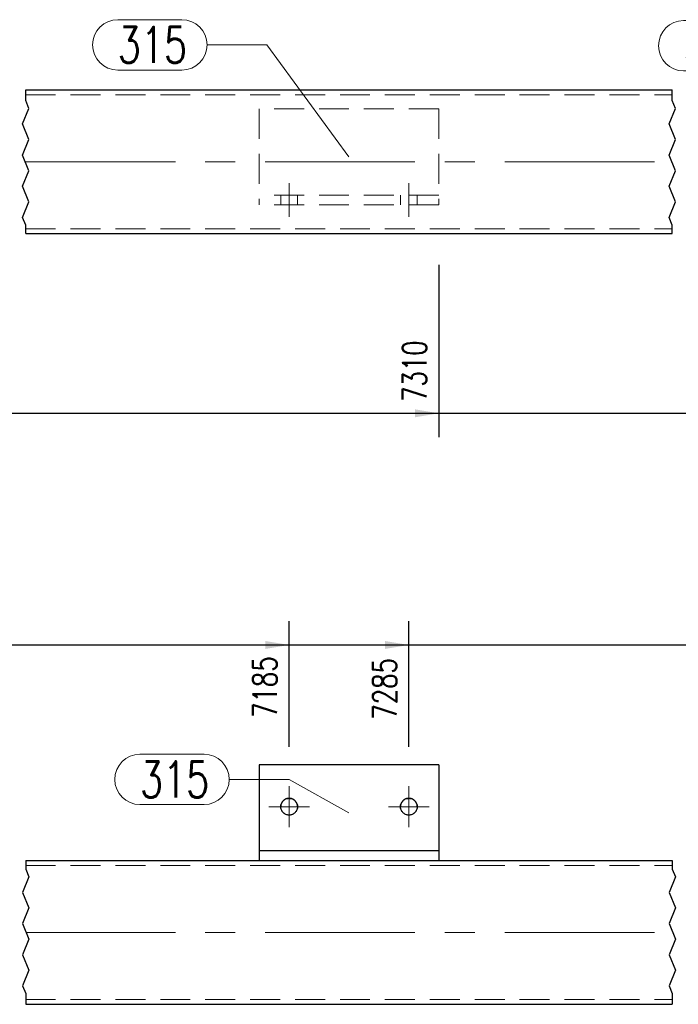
# Model space of a CAD drawing. Header units: millimetres. Extents: x -122 to 731, y 8645 to 9314.
# Tile 18 of 40: x 151 to 206, y 8987 to 9069. Entities that reach past the tile are written whole.
import ezdxf

# ---------------------------------------------------------------- set-up
doc = ezdxf.new("R2010")
doc.units = ezdxf.units.MM
doc.header["$LTSCALE"] = 10
doc.linetypes.add('HIDDEN', pattern=[0.375, 0.25, -0.125])
doc.linetypes.add('MITTE', pattern=[2, 1.25, -0.25, 0.25, -0.25])
doc.layers.get('Defpoints').update_dxf_attribs({"color": 1})
for name, color, linetype, lineweight in [('PS_DIM', 4, 'Continuous', 13), ('PS_Hidden', 2, 'HIDDEN', 9), ('PS_Mid', 5, 'MITTE', 15), ('PS_Pos', 1, 'Continuous', 15), ('PS_Shape', 161, 'Continuous', 30), ('PS_SOLID', 7, 'Continuous', 30)]:
    doc.layers.add(name, color=color, linetype=linetype, lineweight=lineweight)
doc.styles.add('simplex', font='simplex.shx', dxfattribs={"width": 0.75})
doc.dimstyles.new('1_10_GŁ_DS1-LS10', dxfattribs={"dimtxt": 2, "dimasz": 2, "dimexe": 2, "dimexo": 5, "dimgap": 1, "dimtad": 1, "dimjust": 4, "dimdec": 0, "dimlfac": 10, "dimtxsty": 'simplex', "dimblk1": 'NONE', "dimsah": 1, "dimcen": 2, "dimclrd": 256, "dimclre": 256, "dimclrt": 3, "dimadec": 1, "dimazin": 0, "dimtfac": 1, "dimtdec": 0, "dimtmove": 2, "dimatfit": 3, "dimfxl": 1, "dimarcsym": 0})

# ---------------------------------------------------------------- blocks, each defined once
blk = doc.blocks.new('*D197')
at = {"layer": 'Defpoints', "color": 0, "transparency": 16777216}
for p in [(185.964, 9053.736), (26.054, 9051.326), (185.964, 9036.326)]:
    blk.add_point(p, dxfattribs=at)
at = {"layer": 'PS_DIM', "lineweight": -2, "transparency": 16777216}
for p, q in [((185.964, 9048.736), (185.964, 9034.326)), ((26.054, 9046.326), (26.054, 9034.326)), ((26.054, 9036.326), (183.964, 9036.326))]:
    blk.add_line(p, q, dxfattribs=at)
at = {"layer": 'PS_DIM', "transparency": 16777216}
blk.add_solid([(183.964, 9036.659), (183.964, 9035.993), (185.964, 9036.326)], dxfattribs=at)
at = {"layer": 'PS_DIM', "color": 3, "transparency": 16777216, "insert": (183.944, 9039.846), "char_height": 2, "attachment_point": 5, "rotation": 90, "style": 'simplex'}
blk.add_mtext('7310', dxfattribs=at)
blk = doc.blocks.new('_None')
blk = doc.blocks.new('*D198')
at = {"layer": 'Defpoints', "color": 0, "transparency": 16777216}
for p in [(26.054, 9051.326), (225.964, 9051.326), (225.964, 9036.326)]:
    blk.add_point(p, dxfattribs=at)
at = {"layer": 'PS_DIM', "lineweight": -2, "transparency": 16777216}
for p, q in [((26.054, 9046.326), (26.054, 9034.326)), ((225.964, 9046.326), (225.964, 9034.326)), ((26.054, 9036.326), (223.964, 9036.326))]:
    blk.add_line(p, q, dxfattribs=at)
at = {"layer": 'PS_DIM', "transparency": 16777216}
blk.add_solid([(223.964, 9036.659), (223.964, 9035.993), (225.964, 9036.326)], dxfattribs=at)
at = {"layer": 'PS_DIM', "color": 3, "transparency": 16777216, "insert": (223.944, 9039.989), "char_height": 2, "attachment_point": 5, "rotation": 90, "style": 'simplex'}
blk.add_mtext('8590', dxfattribs=at)
blk = doc.blocks.new('*D199')
at = {"layer": 'Defpoints', "color": 0, "transparency": 16777216}
for p in [(26.054, 9051.326), (227.164, 9046.326), (227.164, 9036.326)]:
    blk.add_point(p, dxfattribs=at)
at = {"layer": 'PS_DIM', "lineweight": -2, "transparency": 16777216}
for p, q in [((26.054, 9046.326), (26.054, 9034.326)), ((227.164, 9041.326), (227.164, 9034.326)), ((26.054, 9036.326), (225.164, 9036.326))]:
    blk.add_line(p, q, dxfattribs=at)
at = {"layer": 'PS_DIM', "transparency": 16777216}
blk.add_solid([(225.164, 9036.659), (225.164, 9035.993), (227.164, 9036.326)], dxfattribs=at)
at = {"layer": 'PS_DIM', "color": 3, "transparency": 16777216, "insert": (229.184, 9039.989), "char_height": 2, "attachment_point": 5, "rotation": 90, "style": 'simplex'}
blk.add_mtext('8602', dxfattribs=at)
blk = doc.blocks.new('*D207')
at = {"layer": 'Defpoints', "color": 0, "transparency": 16777216}
for p in [(173.464, 9016.984), (173.464, 9003.484), (26.054, 8986.984)]:
    blk.add_point(p, dxfattribs=at)
at = {"layer": 'PS_DIM', "lineweight": -2, "transparency": 16777216}
for p, q in [((26.054, 8991.984), (26.054, 9018.984)), ((173.464, 9008.484), (173.464, 9018.984)), ((26.054, 9016.984), (171.464, 9016.984))]:
    blk.add_line(p, q, dxfattribs=at)
at = {"layer": 'PS_DIM', "transparency": 16777216}
blk.add_solid([(171.464, 9017.317), (171.464, 9016.65), (173.464, 9016.984)], dxfattribs=at)
at = {"layer": 'PS_DIM', "color": 3, "transparency": 16777216, "insert": (171.444, 9013.464), "char_height": 2, "attachment_point": 5, "rotation": 90, "style": 'simplex'}
blk.add_mtext('7185', dxfattribs=at)
blk = doc.blocks.new('*D208')
at = {"layer": 'Defpoints', "color": 0, "transparency": 16777216}
for p in [(183.464, 9016.984), (183.464, 9003.484), (26.054, 8986.984)]:
    blk.add_point(p, dxfattribs=at)
at = {"layer": 'PS_DIM', "lineweight": -2, "transparency": 16777216}
for p, q in [((26.054, 8991.984), (26.054, 9018.984)), ((183.464, 9008.484), (183.464, 9018.984)), ((26.054, 9016.984), (181.464, 9016.984))]:
    blk.add_line(p, q, dxfattribs=at)
at = {"layer": 'PS_DIM', "transparency": 16777216}
blk.add_solid([(181.464, 9017.317), (181.464, 9016.65), (183.464, 9016.984)], dxfattribs=at)
at = {"layer": 'PS_DIM', "color": 3, "transparency": 16777216, "insert": (181.444, 9013.321), "char_height": 2, "attachment_point": 5, "rotation": 90, "style": 'simplex'}
blk.add_mtext('7285', dxfattribs=at)
blk = doc.blocks.new('*D209')
at = {"layer": 'Defpoints', "color": 0, "transparency": 16777216}
for p in [(227.164, 9016.984), (227.164, 9003.984), (26.054, 8986.984)]:
    blk.add_point(p, dxfattribs=at)
at = {"layer": 'PS_DIM', "lineweight": -2, "transparency": 16777216}
for p, q in [((26.054, 8991.984), (26.054, 9018.984)), ((227.164, 9008.984), (227.164, 9018.984)), ((26.054, 9016.984), (225.164, 9016.984))]:
    blk.add_line(p, q, dxfattribs=at)
at = {"layer": 'PS_DIM', "transparency": 16777216}
blk.add_solid([(225.164, 9017.317), (225.164, 9016.65), (227.164, 9016.984)], dxfattribs=at)
at = {"layer": 'PS_DIM', "color": 3, "transparency": 16777216, "insert": (225.144, 9013.321), "char_height": 2, "attachment_point": 5, "rotation": 90, "style": 'simplex'}
blk.add_mtext('8602', dxfattribs=at)
blk = doc.blocks.new('*X406')
at = {"color": 1}
for p, q in [((151.464, 9062.434), (151.464, 9063.326)), ((205.464, 9062.434), (205.464, 9063.326)), ((151.189, 9060.484), (151.739, 9061.784)), ((151.739, 9061.784), (151.464, 9062.434)), ((205.189, 9060.484), (205.739, 9061.784)), ((205.739, 9061.784), (205.464, 9062.434)), ((151.739, 9059.184), (151.189, 9060.484)), ((205.739, 9059.184), (205.189, 9060.484)), ((151.189, 9057.883), (151.739, 9059.184)), ((205.189, 9057.883), (205.739, 9059.184)), ((151.739, 9056.583), (151.189, 9057.883)), ((205.739, 9056.583), (205.189, 9057.883)), ((151.189, 9055.283), (151.739, 9056.583)), ((205.189, 9055.283), (205.739, 9056.583)), ((151.739, 9053.982), (151.189, 9055.283)), ((205.739, 9053.982), (205.189, 9055.283)), ((151.189, 9052.682), (151.739, 9053.982)), ((205.189, 9052.682), (205.739, 9053.982)), ((151.464, 9052.032), (151.189, 9052.682)), ((205.464, 9052.032), (205.189, 9052.682)), ((151.464, 9051.326), (151.464, 9052.032)), ((205.464, 9051.326), (205.464, 9052.032))]:
    blk.add_line(p, q, dxfattribs=at)
at = {"layer": 'PS_Hidden', "color": 2, "linetype": 'HIDDEN'}
for p, q in [((151.464, 9062.926), (205.464, 9062.926)), ((170.964, 9061.736), (170.964, 9053.736)), ((185.964, 9061.736), (170.964, 9061.736)), ((185.964, 9061.736), (185.964, 9053.736)), ((185.964, 9054.536), (170.964, 9054.536)), ((172.764, 9054.536), (172.764, 9053.736)), ((174.164, 9054.536), (174.164, 9053.736)), ((182.764, 9054.536), (182.764, 9053.736)), ((184.164, 9054.536), (184.164, 9053.736)), ((185.964, 9053.736), (170.964, 9053.736)), ((151.464, 9051.726), (205.464, 9051.726))]:
    blk.add_line(p, q, dxfattribs=at)
at = {"layer": 'PS_Mid', "color": 5, "linetype": 'MITTE'}
for p, q in [((151.464, 9057.326), (205.464, 9057.326)), ((173.464, 9052.736), (173.464, 9055.536)), ((183.464, 9052.736), (183.464, 9055.536))]:
    blk.add_line(p, q, dxfattribs=at)
at = {"layer": 'PS_SOLID', "color": 7, "linetype": 'Continuous'}
for p, q in [((151.464, 9063.326), (205.464, 9063.326)), ((151.464, 9051.326), (205.464, 9051.326))]:
    blk.add_line(p, q, dxfattribs=at)
blk = doc.blocks.new('*X409')
at = {"color": 1}
for p, q in [((206.409, 9069.112), (211.766, 9069.112)), ((213.866, 9067.012), (218.866, 9067.012)), ((226.564, 9054.576), (218.866, 9067.012)), ((206.409, 9064.912), (211.766, 9064.912))]:
    blk.add_line(p, q, dxfattribs=at)
for centre, start, end in [((206.409, 9067.012), 90, 270), ((211.766, 9067.012), 270, 90)]:
    blk.add_arc(centre, 2.1, start, end, dxfattribs=at)
at = {"color": 2, "style": 'simplex', "width": 0.75}
blk.add_text('317', height=3, dxfattribs=at).set_placement((206.409, 9065.512))
blk = doc.blocks.new('*X410')
at = {"color": 1}
for p, q in [((159.153, 9069.19), (164.51, 9069.19)), ((166.61, 9067.09), (171.61, 9067.09)), ((178.464, 9057.736), (171.61, 9067.09)), ((159.153, 9064.99), (164.51, 9064.99))]:
    blk.add_line(p, q, dxfattribs=at)
for centre, start, end in [((159.153, 9067.09), 90, 270), ((164.51, 9067.09), 270, 90)]:
    blk.add_arc(centre, 2.1, start, end, dxfattribs=at)
at = {"color": 2, "style": 'simplex', "width": 0.75}
blk.add_text('315', height=3, dxfattribs=at).set_placement((159.153, 9065.59))
blk = doc.blocks.new('*X414')
at = {"color": 1}
for p, q in [((151.464, 8998.984), (151.464, 8998.278)), ((205.464, 8998.984), (205.464, 8998.278)), ((151.739, 8997.628), (151.189, 8996.327)), ((151.464, 8998.278), (151.739, 8997.628)), ((205.739, 8997.628), (205.189, 8996.327)), ((205.464, 8998.278), (205.739, 8997.628)), ((151.189, 8996.327), (151.739, 8995.027)), ((205.189, 8996.327), (205.739, 8995.027)), ((151.739, 8995.027), (151.189, 8993.727)), ((205.739, 8995.027), (205.189, 8993.727)), ((151.189, 8993.727), (151.739, 8992.426)), ((205.189, 8993.727), (205.739, 8992.426)), ((151.739, 8992.426), (151.189, 8991.126)), ((205.739, 8992.426), (205.189, 8991.126)), ((151.189, 8991.126), (151.739, 8989.826)), ((205.189, 8991.126), (205.739, 8989.826)), ((151.739, 8989.826), (151.189, 8988.525)), ((205.739, 8989.826), (205.189, 8988.525)), ((151.189, 8988.525), (151.464, 8987.875)), ((205.189, 8988.525), (205.464, 8987.875)), ((151.464, 8987.875), (151.464, 8986.984)), ((205.464, 8987.875), (205.464, 8986.984))]:
    blk.add_line(p, q, dxfattribs=at)
at = {"layer": 'PS_Hidden', "color": 2, "linetype": 'HIDDEN'}
for p, q in [((172.764, 9003.484), (172.764, 9003.467)), ((172.764, 9003.484), (172.764, 9003.484)), ((172.764, 9003.467), (172.765, 9003.45)), ((172.765, 9003.45), (172.766, 9003.432)), ((172.766, 9003.432), (172.768, 9003.415)), ((172.768, 9003.415), (172.769, 9003.398)), ((172.769, 9003.398), (172.772, 9003.381)), ((172.772, 9003.381), (172.775, 9003.364)), ((172.775, 9003.364), (172.778, 9003.347)), ((172.778, 9003.347), (172.781, 9003.33)), ((172.781, 9003.33), (172.785, 9003.314)), ((172.785, 9003.314), (172.79, 9003.297)), ((172.79, 9003.297), (172.794, 9003.281)), ((172.794, 9003.281), (172.8, 9003.264)), ((174.129, 9003.264), (174.134, 9003.281)), ((174.134, 9003.281), (174.139, 9003.297)), ((174.139, 9003.297), (174.143, 9003.314)), ((174.143, 9003.314), (174.147, 9003.33)), ((174.147, 9003.33), (174.151, 9003.347)), ((174.151, 9003.347), (174.154, 9003.364)), ((174.154, 9003.364), (174.157, 9003.381)), ((174.157, 9003.381), (174.159, 9003.398)), ((174.159, 9003.398), (174.161, 9003.415)), ((174.161, 9003.415), (174.162, 9003.432)), ((174.162, 9003.432), (174.163, 9003.45)), ((174.163, 9003.45), (174.164, 9003.467)), ((174.164, 9003.467), (174.164, 9003.484)), ((174.164, 9003.484), (174.164, 9003.484)), ((174.164, 9003.484), (174.164, 9003.484)), ((182.764, 9003.484), (182.764, 9003.467)), ((182.764, 9003.484), (182.764, 9003.484)), ((182.764, 9003.467), (182.765, 9003.45)), ((182.765, 9003.45), (182.766, 9003.432)), ((182.766, 9003.432), (182.768, 9003.415)), ((182.768, 9003.415), (182.769, 9003.398)), ((182.769, 9003.398), (182.772, 9003.381)), ((182.772, 9003.381), (182.775, 9003.364)), ((182.775, 9003.364), (182.778, 9003.347)), ((182.778, 9003.347), (182.781, 9003.33)), ((182.781, 9003.33), (182.785, 9003.314)), ((182.785, 9003.314), (182.79, 9003.297)), ((182.79, 9003.297), (182.794, 9003.281)), ((182.794, 9003.281), (182.8, 9003.264)), ((184.129, 9003.264), (184.134, 9003.281)), ((184.134, 9003.281), (184.139, 9003.297)), ((184.139, 9003.297), (184.143, 9003.314)), ((184.143, 9003.314), (184.147, 9003.33)), ((184.147, 9003.33), (184.151, 9003.347)), ((184.151, 9003.347), (184.154, 9003.364)), ((184.154, 9003.364), (184.157, 9003.381)), ((184.157, 9003.381), (184.159, 9003.398)), ((184.159, 9003.398), (184.161, 9003.415)), ((184.161, 9003.415), (184.162, 9003.432)), ((184.162, 9003.432), (184.163, 9003.45)), ((184.163, 9003.45), (184.164, 9003.467)), ((184.164, 9003.467), (184.164, 9003.484)), ((184.164, 9003.484), (184.164, 9003.484)), ((184.164, 9003.484), (184.164, 9003.484)), ((172.8, 9003.264), (172.805, 9003.248)), ((172.805, 9003.248), (172.811, 9003.232)), ((172.811, 9003.232), (172.817, 9003.216)), ((172.817, 9003.216), (172.824, 9003.2)), ((172.824, 9003.2), (172.831, 9003.185)), ((172.831, 9003.185), (172.839, 9003.169)), ((172.839, 9003.169), (172.847, 9003.154)), ((172.847, 9003.154), (172.855, 9003.139)), ((172.855, 9003.139), (172.864, 9003.124)), ((172.864, 9003.124), (172.873, 9003.109)), ((172.873, 9003.109), (172.882, 9003.095)), ((172.882, 9003.095), (172.892, 9003.081)), ((172.892, 9003.081), (172.902, 9003.067)), ((172.902, 9003.067), (172.912, 9003.053)), ((172.912, 9003.053), (172.923, 9003.04)), ((172.923, 9003.04), (172.934, 9003.027)), ((172.934, 9003.027), (172.946, 9003.014)), ((172.946, 9003.014), (172.957, 9003.001)), ((172.957, 9003.001), (172.969, 9002.989)), ((172.969, 9002.989), (172.982, 9002.977)), ((172.982, 9002.977), (172.994, 9002.965)), ((172.994, 9002.965), (173.007, 9002.954)), ((173.007, 9002.954), (173.02, 9002.943)), ((173.02, 9002.943), (173.034, 9002.932)), ((173.034, 9002.932), (173.047, 9002.922)), ((173.047, 9002.922), (173.061, 9002.912)), ((173.061, 9002.912), (173.075, 9002.902)), ((173.075, 9002.902), (173.09, 9002.892)), ((173.09, 9002.892), (173.104, 9002.883)), ((173.104, 9002.883), (173.119, 9002.875)), ((173.119, 9002.875), (173.134, 9002.867)), ((173.134, 9002.867), (173.149, 9002.859)), ((173.149, 9002.859), (173.165, 9002.851)), ((173.165, 9002.851), (173.181, 9002.844)), ((173.181, 9002.844), (173.196, 9002.837)), ((173.196, 9002.837), (173.212, 9002.831)), ((173.212, 9002.831), (173.228, 9002.825)), ((173.228, 9002.825), (173.245, 9002.819)), ((173.245, 9002.819), (173.261, 9002.814)), ((173.261, 9002.814), (173.278, 9002.809)), ((173.278, 9002.809), (173.294, 9002.805)), ((173.294, 9002.805), (173.311, 9002.801)), ((173.311, 9002.801), (173.328, 9002.797)), ((173.328, 9002.797), (173.345, 9002.794)), ((173.345, 9002.794), (173.361, 9002.791)), ((173.361, 9002.791), (173.379, 9002.789)), ((173.379, 9002.789), (173.396, 9002.787)), ((173.396, 9002.787), (173.413, 9002.786)), ((173.413, 9002.786), (173.43, 9002.785)), ((173.43, 9002.785), (173.447, 9002.784)), ((173.447, 9002.784), (173.464, 9002.784)), ((173.464, 9002.784), (173.481, 9002.784)), ((173.464, 9002.784), (173.464, 9002.784)), ((173.481, 9002.784), (173.499, 9002.785)), ((173.499, 9002.785), (173.516, 9002.786)), ((173.516, 9002.786), (173.533, 9002.787)), ((173.533, 9002.787), (173.55, 9002.789)), ((173.55, 9002.789), (173.567, 9002.791)), ((173.567, 9002.791), (173.584, 9002.794)), ((173.584, 9002.794), (173.601, 9002.797)), ((173.601, 9002.797), (173.618, 9002.801)), ((173.618, 9002.801), (173.634, 9002.805)), ((173.634, 9002.805), (173.651, 9002.809)), ((173.651, 9002.809), (173.667, 9002.814)), ((173.667, 9002.814), (173.684, 9002.819)), ((173.684, 9002.819), (173.7, 9002.825)), ((173.7, 9002.825), (173.716, 9002.831)), ((173.716, 9002.831), (173.732, 9002.837)), ((173.732, 9002.837), (173.748, 9002.844)), ((173.748, 9002.844), (173.763, 9002.851)), ((173.763, 9002.851), (173.779, 9002.859)), ((173.779, 9002.859), (173.794, 9002.867)), ((173.794, 9002.867), (173.809, 9002.875)), ((173.809, 9002.875), (173.824, 9002.883)), ((173.824, 9002.883), (173.839, 9002.892)), ((173.839, 9002.892), (173.853, 9002.902)), ((173.853, 9002.902), (173.867, 9002.912)), ((173.867, 9002.912), (173.881, 9002.922)), ((173.881, 9002.922), (173.895, 9002.932)), ((173.895, 9002.932), (173.908, 9002.943)), ((173.908, 9002.943), (173.921, 9002.954)), ((173.921, 9002.954), (173.934, 9002.965)), ((173.934, 9002.965), (173.947, 9002.977)), ((173.947, 9002.977), (173.959, 9002.989)), ((173.959, 9002.989), (173.971, 9003.001)), ((173.971, 9003.001), (173.983, 9003.014)), ((173.983, 9003.014), (173.994, 9003.027)), ((173.994, 9003.027), (174.005, 9003.04)), ((174.005, 9003.04), (174.016, 9003.053)), ((174.016, 9003.053), (174.026, 9003.067)), ((174.026, 9003.067), (174.037, 9003.081)), ((174.037, 9003.081), (174.046, 9003.095)), ((174.046, 9003.095), (174.056, 9003.109)), ((174.056, 9003.109), (174.065, 9003.124)), ((174.065, 9003.124), (174.073, 9003.139)), ((174.073, 9003.139), (174.082, 9003.154)), ((174.082, 9003.154), (174.089, 9003.169)), ((174.089, 9003.169), (174.097, 9003.185)), ((174.097, 9003.185), (174.104, 9003.2)), ((174.104, 9003.2), (174.111, 9003.216)), ((174.111, 9003.216), (174.117, 9003.232)), ((174.117, 9003.232), (174.123, 9003.248)), ((174.123, 9003.248), (174.129, 9003.264)), ((182.8, 9003.264), (182.805, 9003.248)), ((182.805, 9003.248), (182.811, 9003.232)), ((182.811, 9003.232), (182.817, 9003.216)), ((182.817, 9003.216), (182.824, 9003.2)), ((182.824, 9003.2), (182.831, 9003.185)), ((182.831, 9003.185), (182.839, 9003.169)), ((182.839, 9003.169), (182.847, 9003.154)), ((182.847, 9003.154), (182.855, 9003.139)), ((182.855, 9003.139), (182.864, 9003.124)), ((182.864, 9003.124), (182.873, 9003.109)), ((182.873, 9003.109), (182.882, 9003.095)), ((182.882, 9003.095), (182.892, 9003.081)), ((182.892, 9003.081), (182.902, 9003.067)), ((182.902, 9003.067), (182.912, 9003.053)), ((182.912, 9003.053), (182.923, 9003.04)), ((182.923, 9003.04), (182.934, 9003.027)), ((182.934, 9003.027), (182.946, 9003.014)), ((182.946, 9003.014), (182.957, 9003.001)), ((182.957, 9003.001), (182.969, 9002.989)), ((182.969, 9002.989), (182.982, 9002.977)), ((182.982, 9002.977), (182.994, 9002.965)), ((182.994, 9002.965), (183.007, 9002.954)), ((183.007, 9002.954), (183.02, 9002.943)), ((183.02, 9002.943), (183.034, 9002.932)), ((183.034, 9002.932), (183.047, 9002.922)), ((183.047, 9002.922), (183.061, 9002.912)), ((183.061, 9002.912), (183.075, 9002.902)), ((183.075, 9002.902), (183.09, 9002.892)), ((183.09, 9002.892), (183.104, 9002.883)), ((183.104, 9002.883), (183.119, 9002.875)), ((183.119, 9002.875), (183.134, 9002.867)), ((183.134, 9002.867), (183.149, 9002.859)), ((183.149, 9002.859), (183.165, 9002.851)), ((183.165, 9002.851), (183.181, 9002.844)), ((183.181, 9002.844), (183.196, 9002.837)), ((183.196, 9002.837), (183.212, 9002.831)), ((183.212, 9002.831), (183.228, 9002.825)), ((183.228, 9002.825), (183.245, 9002.819)), ((183.245, 9002.819), (183.261, 9002.814)), ((183.261, 9002.814), (183.278, 9002.809)), ((183.278, 9002.809), (183.294, 9002.805)), ((183.294, 9002.805), (183.311, 9002.801)), ((183.311, 9002.801), (183.328, 9002.797)), ((183.328, 9002.797), (183.345, 9002.794)), ((183.345, 9002.794), (183.361, 9002.791)), ((183.361, 9002.791), (183.379, 9002.789)), ((183.379, 9002.789), (183.396, 9002.787)), ((183.396, 9002.787), (183.413, 9002.786)), ((183.413, 9002.786), (183.43, 9002.785)), ((183.43, 9002.785), (183.447, 9002.784)), ((183.447, 9002.784), (183.464, 9002.784)), ((183.464, 9002.784), (183.481, 9002.784)), ((183.464, 9002.784), (183.464, 9002.784)), ((183.481, 9002.784), (183.499, 9002.785)), ((183.499, 9002.785), (183.516, 9002.786)), ((183.516, 9002.786), (183.533, 9002.787)), ((183.533, 9002.787), (183.55, 9002.789)), ((183.55, 9002.789), (183.567, 9002.791)), ((183.567, 9002.791), (183.584, 9002.794)), ((183.584, 9002.794), (183.601, 9002.797)), ((183.601, 9002.797), (183.618, 9002.801)), ((183.618, 9002.801), (183.634, 9002.805)), ((183.634, 9002.805), (183.651, 9002.809)), ((183.651, 9002.809), (183.667, 9002.814)), ((183.667, 9002.814), (183.684, 9002.819)), ((183.684, 9002.819), (183.7, 9002.825)), ((183.7, 9002.825), (183.716, 9002.831)), ((183.716, 9002.831), (183.732, 9002.837)), ((183.732, 9002.837), (183.748, 9002.844)), ((183.748, 9002.844), (183.763, 9002.851)), ((183.763, 9002.851), (183.779, 9002.859)), ((183.779, 9002.859), (183.794, 9002.867)), ((183.794, 9002.867), (183.809, 9002.875)), ((183.809, 9002.875), (183.824, 9002.883)), ((183.824, 9002.883), (183.839, 9002.892)), ((183.839, 9002.892), (183.853, 9002.902)), ((183.853, 9002.902), (183.867, 9002.912)), ((183.867, 9002.912), (183.881, 9002.922)), ((183.881, 9002.922), (183.895, 9002.932)), ((183.895, 9002.932), (183.908, 9002.943)), ((183.908, 9002.943), (183.921, 9002.954)), ((183.921, 9002.954), (183.934, 9002.965)), ((183.934, 9002.965), (183.947, 9002.977)), ((183.947, 9002.977), (183.959, 9002.989)), ((183.959, 9002.989), (183.971, 9003.001)), ((183.971, 9003.001), (183.983, 9003.014)), ((183.983, 9003.014), (183.994, 9003.027)), ((183.994, 9003.027), (184.005, 9003.04)), ((184.005, 9003.04), (184.016, 9003.053)), ((184.016, 9003.053), (184.026, 9003.067)), ((184.026, 9003.067), (184.037, 9003.081)), ((184.037, 9003.081), (184.046, 9003.095)), ((184.046, 9003.095), (184.056, 9003.109)), ((184.056, 9003.109), (184.065, 9003.124)), ((184.065, 9003.124), (184.073, 9003.139)), ((184.073, 9003.139), (184.082, 9003.154)), ((184.082, 9003.154), (184.089, 9003.169)), ((184.089, 9003.169), (184.097, 9003.185)), ((184.097, 9003.185), (184.104, 9003.2)), ((184.104, 9003.2), (184.111, 9003.216)), ((184.111, 9003.216), (184.117, 9003.232)), ((184.117, 9003.232), (184.123, 9003.248)), ((184.123, 9003.248), (184.129, 9003.264)), ((151.464, 8998.584), (205.464, 8998.584)), ((151.464, 8987.384), (205.464, 8987.384))]:
    blk.add_line(p, q, dxfattribs=at)
at = {"layer": 'PS_Mid', "color": 5, "linetype": 'MITTE'}
for p, q in [((173.464, 9005.184), (173.464, 9001.784)), ((183.464, 9005.184), (183.464, 9001.784)), ((175.164, 9003.484), (171.764, 9003.484)), ((185.164, 9003.484), (181.764, 9003.484)), ((151.464, 8992.984), (205.464, 8992.984))]:
    blk.add_line(p, q, dxfattribs=at)
at = {"layer": 'PS_SOLID', "color": 7, "linetype": 'Continuous'}
for p, q in [((170.964, 9006.984), (170.964, 8999.784)), ((185.964, 9006.984), (170.964, 9006.984)), ((185.964, 9006.984), (185.964, 8999.784)), ((173.075, 9004.066), (173.134, 9004.101)), ((173.134, 9004.101), (173.104, 9004.084)), ((173.134, 9004.101), (173.196, 9004.131)), ((173.165, 9004.117), (173.134, 9004.101)), ((173.196, 9004.131), (173.165, 9004.117)), ((173.196, 9004.131), (173.261, 9004.154)), ((173.228, 9004.143), (173.196, 9004.131)), ((173.261, 9004.154), (173.228, 9004.143)), ((173.261, 9004.154), (173.328, 9004.17)), ((173.294, 9004.163), (173.261, 9004.154)), ((173.328, 9004.17), (173.294, 9004.163)), ((173.328, 9004.17), (173.396, 9004.18)), ((173.361, 9004.176), (173.328, 9004.17)), ((173.396, 9004.18), (173.361, 9004.176)), ((173.396, 9004.18), (173.464, 9004.184)), ((173.43, 9004.183), (173.396, 9004.18)), ((173.464, 9004.184), (173.43, 9004.183)), ((173.499, 9004.183), (173.464, 9004.184)), ((173.464, 9004.184), (173.533, 9004.18)), ((173.464, 9004.184), (173.464, 9004.184)), ((173.533, 9004.18), (173.499, 9004.183)), ((173.567, 9004.176), (173.533, 9004.18)), ((173.533, 9004.18), (173.601, 9004.17)), ((173.601, 9004.17), (173.567, 9004.176)), ((173.634, 9004.163), (173.601, 9004.17)), ((173.601, 9004.17), (173.667, 9004.154)), ((173.667, 9004.154), (173.634, 9004.163)), ((173.7, 9004.143), (173.667, 9004.154)), ((173.667, 9004.154), (173.732, 9004.131)), ((173.732, 9004.131), (173.7, 9004.143)), ((173.763, 9004.117), (173.732, 9004.131)), ((173.732, 9004.131), (173.794, 9004.101)), ((173.794, 9004.101), (173.763, 9004.117)), ((173.824, 9004.084), (173.794, 9004.101)), ((173.794, 9004.101), (173.853, 9004.066)), ((183.075, 9004.066), (183.134, 9004.101)), ((183.134, 9004.101), (183.104, 9004.084)), ((183.134, 9004.101), (183.196, 9004.131)), ((183.165, 9004.117), (183.134, 9004.101)), ((183.196, 9004.131), (183.165, 9004.117)), ((183.196, 9004.131), (183.261, 9004.154)), ((183.228, 9004.143), (183.196, 9004.131)), ((183.261, 9004.154), (183.228, 9004.143)), ((183.261, 9004.154), (183.328, 9004.17)), ((183.294, 9004.163), (183.261, 9004.154)), ((183.328, 9004.17), (183.294, 9004.163)), ((183.328, 9004.17), (183.396, 9004.18)), ((183.361, 9004.176), (183.328, 9004.17)), ((183.396, 9004.18), (183.361, 9004.176)), ((183.396, 9004.18), (183.464, 9004.184)), ((183.43, 9004.183), (183.396, 9004.18)), ((183.464, 9004.184), (183.43, 9004.183)), ((183.499, 9004.183), (183.464, 9004.184)), ((183.464, 9004.184), (183.533, 9004.18)), ((183.464, 9004.184), (183.464, 9004.184)), ((183.533, 9004.18), (183.499, 9004.183)), ((183.567, 9004.176), (183.533, 9004.18)), ((183.533, 9004.18), (183.601, 9004.17)), ((183.601, 9004.17), (183.567, 9004.176)), ((183.634, 9004.163), (183.601, 9004.17)), ((183.601, 9004.17), (183.667, 9004.154)), ((183.667, 9004.154), (183.634, 9004.163)), ((183.7, 9004.143), (183.667, 9004.154)), ((183.667, 9004.154), (183.732, 9004.131)), ((183.732, 9004.131), (183.7, 9004.143)), ((183.763, 9004.117), (183.732, 9004.131)), ((183.732, 9004.131), (183.794, 9004.101)), ((183.794, 9004.101), (183.763, 9004.117)), ((183.824, 9004.084), (183.794, 9004.101)), ((183.794, 9004.101), (183.853, 9004.066)), ((172.764, 9003.484), (172.768, 9003.552)), ((172.765, 9003.518), (172.764, 9003.484)), ((172.768, 9003.415), (172.764, 9003.484)), ((172.768, 9003.552), (172.765, 9003.518)), ((172.768, 9003.552), (172.778, 9003.62)), ((172.772, 9003.587), (172.768, 9003.552)), ((172.778, 9003.347), (172.768, 9003.415)), ((172.778, 9003.62), (172.772, 9003.587)), ((172.778, 9003.62), (172.794, 9003.687)), ((172.785, 9003.654), (172.778, 9003.62)), ((172.794, 9003.281), (172.778, 9003.347)), ((172.794, 9003.687), (172.785, 9003.654)), ((172.794, 9003.687), (172.817, 9003.752)), ((172.805, 9003.72), (172.794, 9003.687)), ((172.817, 9003.216), (172.794, 9003.281)), ((172.817, 9003.752), (172.805, 9003.72)), ((172.817, 9003.752), (172.847, 9003.814)), ((172.831, 9003.783), (172.817, 9003.752)), ((172.847, 9003.814), (172.831, 9003.783)), ((172.847, 9003.814), (172.882, 9003.873)), ((172.864, 9003.844), (172.847, 9003.814)), ((172.882, 9003.873), (172.864, 9003.844)), ((172.882, 9003.873), (172.923, 9003.928)), ((172.902, 9003.901), (172.882, 9003.873)), ((172.923, 9003.928), (172.902, 9003.901)), ((172.923, 9003.928), (172.969, 9003.979)), ((172.946, 9003.954), (172.923, 9003.928)), ((172.969, 9003.979), (172.946, 9003.954)), ((172.969, 9003.979), (173.02, 9004.025)), ((172.994, 9004.003), (172.969, 9003.979)), ((173.02, 9004.025), (172.994, 9004.003)), ((173.02, 9004.025), (173.075, 9004.066)), ((173.047, 9004.046), (173.02, 9004.025)), ((173.075, 9004.066), (173.047, 9004.046)), ((173.104, 9004.084), (173.075, 9004.066)), ((173.853, 9004.066), (173.824, 9004.084)), ((173.881, 9004.046), (173.853, 9004.066)), ((173.853, 9004.066), (173.908, 9004.025)), ((173.908, 9004.025), (173.881, 9004.046)), ((173.934, 9004.003), (173.908, 9004.025)), ((173.908, 9004.025), (173.959, 9003.979)), ((173.959, 9003.979), (173.934, 9004.003)), ((173.983, 9003.954), (173.959, 9003.979)), ((173.959, 9003.979), (174.005, 9003.928)), ((174.005, 9003.928), (173.983, 9003.954)), ((174.026, 9003.901), (174.005, 9003.928)), ((174.005, 9003.928), (174.046, 9003.873)), ((174.046, 9003.873), (174.026, 9003.901)), ((174.065, 9003.844), (174.046, 9003.873)), ((174.046, 9003.873), (174.082, 9003.814)), ((174.082, 9003.814), (174.065, 9003.844)), ((174.097, 9003.783), (174.082, 9003.814)), ((174.082, 9003.814), (174.111, 9003.752)), ((174.111, 9003.752), (174.097, 9003.783)), ((174.123, 9003.72), (174.111, 9003.752)), ((174.111, 9003.752), (174.134, 9003.687)), ((174.134, 9003.281), (174.111, 9003.216)), ((174.134, 9003.687), (174.123, 9003.72)), ((174.143, 9003.654), (174.134, 9003.687)), ((174.134, 9003.687), (174.151, 9003.62)), ((174.151, 9003.347), (174.134, 9003.281)), ((174.151, 9003.62), (174.143, 9003.654)), ((174.157, 9003.587), (174.151, 9003.62)), ((174.151, 9003.62), (174.161, 9003.552)), ((174.161, 9003.415), (174.151, 9003.347)), ((174.161, 9003.552), (174.157, 9003.587)), ((174.163, 9003.518), (174.161, 9003.552)), ((174.161, 9003.552), (174.164, 9003.484)), ((174.164, 9003.484), (174.161, 9003.415)), ((174.164, 9003.484), (174.163, 9003.518)), ((182.764, 9003.484), (182.768, 9003.552)), ((182.765, 9003.518), (182.764, 9003.484)), ((182.768, 9003.415), (182.764, 9003.484)), ((182.768, 9003.552), (182.765, 9003.518)), ((182.768, 9003.552), (182.778, 9003.62)), ((182.772, 9003.587), (182.768, 9003.552)), ((182.778, 9003.347), (182.768, 9003.415)), ((182.778, 9003.62), (182.772, 9003.587)), ((182.778, 9003.62), (182.794, 9003.687)), ((182.785, 9003.654), (182.778, 9003.62)), ((182.794, 9003.281), (182.778, 9003.347)), ((182.794, 9003.687), (182.785, 9003.654)), ((182.794, 9003.687), (182.817, 9003.752)), ((182.805, 9003.72), (182.794, 9003.687)), ((182.817, 9003.216), (182.794, 9003.281)), ((182.817, 9003.752), (182.805, 9003.72)), ((182.817, 9003.752), (182.847, 9003.814)), ((182.831, 9003.783), (182.817, 9003.752)), ((182.847, 9003.814), (182.831, 9003.783)), ((182.847, 9003.814), (182.882, 9003.873)), ((182.864, 9003.844), (182.847, 9003.814)), ((182.882, 9003.873), (182.864, 9003.844)), ((182.882, 9003.873), (182.923, 9003.928)), ((182.902, 9003.901), (182.882, 9003.873)), ((182.923, 9003.928), (182.902, 9003.901)), ((182.923, 9003.928), (182.969, 9003.979)), ((182.946, 9003.954), (182.923, 9003.928)), ((182.969, 9003.979), (182.946, 9003.954)), ((182.969, 9003.979), (183.02, 9004.025)), ((182.994, 9004.003), (182.969, 9003.979)), ((183.02, 9004.025), (182.994, 9004.003)), ((183.02, 9004.025), (183.075, 9004.066)), ((183.047, 9004.046), (183.02, 9004.025)), ((183.075, 9004.066), (183.047, 9004.046)), ((183.104, 9004.084), (183.075, 9004.066)), ((183.853, 9004.066), (183.824, 9004.084)), ((183.881, 9004.046), (183.853, 9004.066)), ((183.853, 9004.066), (183.908, 9004.025)), ((183.908, 9004.025), (183.881, 9004.046)), ((183.934, 9004.003), (183.908, 9004.025)), ((183.908, 9004.025), (183.959, 9003.979)), ((183.959, 9003.979), (183.934, 9004.003)), ((183.983, 9003.954), (183.959, 9003.979)), ((183.959, 9003.979), (184.005, 9003.928)), ((184.005, 9003.928), (183.983, 9003.954)), ((184.026, 9003.901), (184.005, 9003.928)), ((184.005, 9003.928), (184.046, 9003.873)), ((184.046, 9003.873), (184.026, 9003.901)), ((184.065, 9003.844), (184.046, 9003.873)), ((184.046, 9003.873), (184.082, 9003.814)), ((184.082, 9003.814), (184.065, 9003.844)), ((184.097, 9003.783), (184.082, 9003.814)), ((184.082, 9003.814), (184.111, 9003.752)), ((184.111, 9003.752), (184.097, 9003.783)), ((184.123, 9003.72), (184.111, 9003.752)), ((184.111, 9003.752), (184.134, 9003.687)), ((184.134, 9003.281), (184.111, 9003.216)), ((184.134, 9003.687), (184.123, 9003.72)), ((184.143, 9003.654), (184.134, 9003.687)), ((184.134, 9003.687), (184.151, 9003.62)), ((184.151, 9003.347), (184.134, 9003.281)), ((184.151, 9003.62), (184.143, 9003.654)), ((184.157, 9003.587), (184.151, 9003.62)), ((184.151, 9003.62), (184.161, 9003.552)), ((184.161, 9003.415), (184.151, 9003.347)), ((184.161, 9003.552), (184.157, 9003.587)), ((184.163, 9003.518), (184.161, 9003.552)), ((184.161, 9003.552), (184.164, 9003.484)), ((184.164, 9003.484), (184.161, 9003.415)), ((184.164, 9003.484), (184.163, 9003.518)), ((172.847, 9003.154), (172.817, 9003.216)), ((172.882, 9003.095), (172.847, 9003.154)), ((172.923, 9003.04), (172.882, 9003.095)), ((172.969, 9002.989), (172.923, 9003.04)), ((173.02, 9002.943), (172.969, 9002.989)), ((173.075, 9002.902), (173.02, 9002.943)), ((173.134, 9002.867), (173.075, 9002.902)), ((173.196, 9002.837), (173.134, 9002.867)), ((173.261, 9002.814), (173.196, 9002.837)), ((173.328, 9002.797), (173.261, 9002.814)), ((173.396, 9002.787), (173.328, 9002.797)), ((173.464, 9002.784), (173.396, 9002.787)), ((173.533, 9002.787), (173.464, 9002.784)), ((173.601, 9002.797), (173.533, 9002.787)), ((173.667, 9002.814), (173.601, 9002.797)), ((173.732, 9002.837), (173.667, 9002.814)), ((173.794, 9002.867), (173.732, 9002.837)), ((173.853, 9002.902), (173.794, 9002.867)), ((173.908, 9002.943), (173.853, 9002.902)), ((173.959, 9002.989), (173.908, 9002.943)), ((174.005, 9003.04), (173.959, 9002.989)), ((174.046, 9003.095), (174.005, 9003.04)), ((174.082, 9003.154), (174.046, 9003.095)), ((174.111, 9003.216), (174.082, 9003.154)), ((182.847, 9003.154), (182.817, 9003.216)), ((182.882, 9003.095), (182.847, 9003.154)), ((182.923, 9003.04), (182.882, 9003.095)), ((182.969, 9002.989), (182.923, 9003.04)), ((183.02, 9002.943), (182.969, 9002.989)), ((183.075, 9002.902), (183.02, 9002.943)), ((183.134, 9002.867), (183.075, 9002.902)), ((183.196, 9002.837), (183.134, 9002.867)), ((183.261, 9002.814), (183.196, 9002.837)), ((183.328, 9002.797), (183.261, 9002.814)), ((183.396, 9002.787), (183.328, 9002.797)), ((183.464, 9002.784), (183.396, 9002.787)), ((183.533, 9002.787), (183.464, 9002.784)), ((183.601, 9002.797), (183.533, 9002.787)), ((183.667, 9002.814), (183.601, 9002.797)), ((183.732, 9002.837), (183.667, 9002.814)), ((183.794, 9002.867), (183.732, 9002.837)), ((183.853, 9002.902), (183.794, 9002.867)), ((183.908, 9002.943), (183.853, 9002.902)), ((183.959, 9002.989), (183.908, 9002.943)), ((184.005, 9003.04), (183.959, 9002.989)), ((184.046, 9003.095), (184.005, 9003.04)), ((184.082, 9003.154), (184.046, 9003.095)), ((184.111, 9003.216), (184.082, 9003.154)), ((170.964, 8999.784), (170.964, 8998.984)), ((185.964, 8999.784), (170.964, 8999.784)), ((185.964, 8999.784), (185.964, 8998.984)), ((151.464, 8998.984), (205.464, 8998.984)), ((151.464, 8986.984), (205.464, 8986.984))]:
    blk.add_line(p, q, dxfattribs=at)
blk = doc.blocks.new('*X418')
at = {"color": 1}
for p, q in [((161.007, 9007.858), (166.364, 9007.858)), ((168.464, 9005.758), (173.464, 9005.758)), ((178.464, 9002.984), (173.464, 9005.758)), ((161.007, 9003.658), (166.364, 9003.658))]:
    blk.add_line(p, q, dxfattribs=at)
for centre, start, end in [((161.007, 9005.758), 90, 270), ((166.364, 9005.758), 270, 90)]:
    blk.add_arc(centre, 2.1, start, end, dxfattribs=at)
at = {"color": 2, "style": 'simplex', "width": 0.75}
blk.add_text('315', height=3, dxfattribs=at).set_placement((161.007, 9004.258))

msp = doc.modelspace()

# ---------------------------------------------------------------- block references
at = {"layer": 'PS_Pos'}
for name in ['*X410', '*X409', '*X418']:
    msp.add_blockref(name, (0, 0), dxfattribs=at)
at = {"layer": 'PS_Shape', "color": 232}
for name in ['*X406', '*X414']:
    msp.add_blockref(name, (0, 0), dxfattribs=at)

# ---------------------------------------------------------------- dimensions: what is measured, and where the dimension line sits
at = {"layer": 'PS_DIM'}
for base, p1, p2, text, picture, middle in [((185.964, 9036.326), (26.054, 9051.326), (185.964, 9053.736), '7310', '*D197', (183.944, 9039.846)), ((225.964, 9036.326), (26.054, 9051.326), (225.964, 9051.326), '8590', '*D198', (223.944, 9039.989)), ((227.164, 9036.326), (26.054, 9051.326), (227.164, 9046.326), '8602', '*D199', (229.184, 9039.989)), ((173.464, 9016.984), (26.054, 8986.984), (173.464, 9003.484), '7185', '*D207', (171.444, 9013.464)), ((183.464, 9016.984), (26.054, 8986.984), (183.464, 9003.484), '7285', '*D208', (181.444, 9013.321)), ((227.164, 9016.984), (26.054, 8986.984), (227.164, 9003.984), '8602', '*D209', (225.144, 9013.321))]:
    dim = msp.add_linear_dim(base=base, p1=p1, p2=p2, text=text, dimstyle='1_10_GŁ_DS1-LS10', dxfattribs=at)
    dim.commit()
    dim.dimension.update_dxf_attribs({"geometry": picture, "text_midpoint": middle, "dimtype": 128, "text_rotation": 90})

doc.saveas('drawing.dxf')
